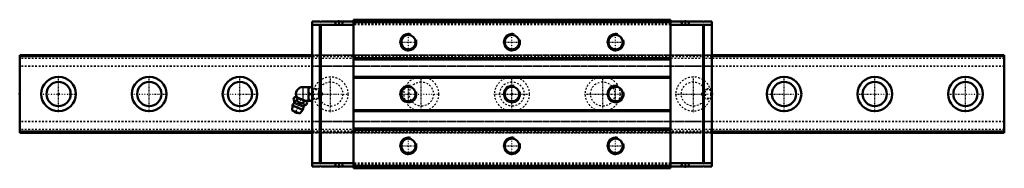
# Model space of a CAD drawing. Header units: millimetres. Extents: x -22 to 548, y -43 to 43.
import ezdxf

# ---------------------------------------------------------------- set-up
doc = ezdxf.new("R2010")
doc.units = ezdxf.units.MM
doc.linetypes.add('Center', pattern=[1.5, 0.45, -0.5, 0.05, -0.5])
doc.linetypes.add('Dashed', pattern=[2, 1, -1])
for name, color, linetype, lineweight in [('2d ConnectionPoints', 7, 'Continuous', 50), ('AM_0', 7, 'Continuous', 50), ('AM_4', 3, 'Continuous', 25), ('AM_5', 3, 'Continuous', 25), ('AM_7', 7, 'Center', 25), ('AM_9', 6, 'Dashed', 25)]:
    doc.layers.add(name, color=color, linetype=linetype, lineweight=lineweight)

# ---------------------------------------------------------------- blocks, each defined once
blk = doc.blocks.new('1_B_M6F_SRN_grease_nipple_joint_0_in_1gtv1e9hvu48olb3a19x75n2j________4')
at = {"layer": 'AM_0'}
for p, q in [((141.45, 4), (146.75, 4)), ((144.75, 4), (144.75, -4)), ((145.25, 0), (146.75, 0)), ((136.03, -3), (136.46, -1.93)), ((137.24, -1.6), (136.46, -1.93)), ((143.63, -4.18), (137.24, -1.6)), ((137.9, -3.76), (138.33, -2.69)), ((141.65, -5.27), (142.08, -4.2)), ((143.17, -4), (146.75, -4)), ((143.52, -6.03), (143.96, -4.96)), ((143.96, -4.96), (143.63, -4.18)), ((135.35, -6.67), (135.15, -9.49)), ((139.64, -11.31), (135.15, -9.49)), ((141.47, -9.14), (135.35, -6.67)), ((139.64, -11.31), (141.47, -9.14))]:
    blk.add_line(p, q, dxfattribs=at)
for points in [[(145.25, 4), (144.96, 3.44), (144.75, 2.85)], [(144.75, 1.15), (144.81, 0.96), (145, 0.47), (145.25, 0)], [(145.25, 0), (144.96, -0.56), (144.75, -1.15)], [(136.03, -3), (136.21, -3.4), (136.43, -3.74), (136.62, -3.91), (136.84, -4), (137.09, -4.01), (137.35, -3.96), (137.9, -3.76)], [(138.33, -2.69), (138.07, -2.21), (137.71, -1.86), (137.41, -1.76), (137.06, -1.75), (136.46, -1.93)], [(137.9, -3.76), (138.33, -4.23), (138.75, -4.62), (139.22, -4.95), (139.64, -5.14), (140.11, -5.26), (140.87, -5.32), (141.65, -5.27)], [(142.08, -4.2), (141.68, -3.79), (141.24, -3.42), (140.72, -3.09), (140.14, -2.85), (139.54, -2.71), (138.92, -2.67), (138.33, -2.69)], [(141.65, -5.27), (141.83, -5.67), (142.05, -6.01), (142.24, -6.18), (142.46, -6.27), (142.71, -6.29), (142.97, -6.24), (143.52, -6.03)], [(143.96, -4.96), (143.7, -4.48), (143.34, -4.14), (143.03, -4.03), (142.68, -4.03), (142.08, -4.2)], [(144.75, -2.85), (144.81, -3.04), (145, -3.53), (145.25, -4)]]:
    blk.add_lwpolyline(points, dxfattribs=at)
for centre, radius, start, end in [((141.45, 0), 4, 90, 207.9876), ((138.41, -7.9), 3.3, 131.9787, 158), ((130.48, -5.29), 6, 4.8448, 22.4522), ((135.67, -4.86), 0.8, 311.9787, 4.8448), ((137.94, -9.07), 1.82, 210.1342, 285.8658), ((138.41, -7.9), 3.3, 338, 4.0213), ((142.5, -7.62), 0.8, 131.1552, 184.0213), ((145.92, -11.53), 6, 113.5334, 131.1552)]:
    blk.add_arc(centre, radius, start, end, dxfattribs=at)
at = {"layer": 'AM_4'}
for p, q in [((141.45, 4), (141.45, -3.3)), ((141.7, -7.67), (136.2, -5.45)), ((141.97, -7.01), (136.46, -4.79))]:
    blk.add_line(p, q, dxfattribs=at)
at = {"layer": 'AM_5', "linetype": 'Dashed'}
blk.add_line((147.29, 3), (147.29, -3), dxfattribs=at)
at = {"layer": 'AM_7'}
blk.add_line((137.09, -11.15), (140.59, -2.5), dxfattribs=at)
at = {"layer": 'AM_9'}
for p, q in [((151.14, 3), (146.75, 3)), ((151.14, 3), (151.14, -3)), ((151.75, 2.39), (151.14, 3)), ((151.75, 2.39), (151.75, -2.39)), ((146.75, -3), (151.14, -3)), ((151.14, -3), (151.75, -2.39))]:
    blk.add_line(p, q, dxfattribs=at)
blk = doc.blocks.new('2_SRN45SLRSSB_M6F1_Slide35_65_0_in_1gtv1e9hvu48olb3a19x75n2j________4')
at = {"layer": 'AM_0'}
for p, q in [((151.35, 42), (146.75, 42)), ((146.75, 42), (146.75, -42)), ((151.35, 40), (146.75, 40)), ((151.35, 42), (151.35, 41.5)), ((151.35, 41.5), (151.85, 42)), ((151.35, 40.5), (151.35, -40.5)), ((151.85, 40), (151.35, 40.5)), ((170.75, 42), (151.85, 42)), ((151.85, -40), (151.85, 40)), ((170.75, 40), (151.85, 40)), ((170.75, 43), (170.75, -43)), ((354.25, 43), (170.75, 43)), ((354.25, 41.5), (170.75, 41.5)), ((354.25, 43), (354.25, -43)), ((354.25, 42), (373.15, 42)), ((354.25, 40), (373.15, 40)), ((373.65, 41.5), (373.15, 42)), ((373.15, 40), (373.65, 40.5)), ((373.15, -40), (373.15, 40)), ((373.65, 42), (373.65, 41.5)), ((373.65, 42), (378.25, 42)), ((373.65, 40.5), (373.65, -40.5)), ((373.65, 40), (378.25, 40)), ((378.25, 42), (378.25, -42)), ((354.25, 20.7), (170.75, 20.7)), ((354.25, 20), (170.75, 20)), ((354.25, 10), (170.75, 10)), ((354.25, 9.3), (170.75, 9.3)), ((354.25, -9.3), (170.75, -9.3)), ((354.25, -10), (170.75, -10)), ((354.25, -20), (170.75, -20)), ((354.25, -20.7), (170.75, -20.7)), ((151.35, -40), (146.75, -40)), ((151.35, -42), (146.75, -42)), ((151.35, -40.5), (151.85, -40)), ((151.85, -42), (151.35, -41.5)), ((151.35, -41.5), (151.35, -42)), ((170.75, -40), (151.85, -40)), ((170.75, -42), (151.85, -42)), ((354.25, -41.5), (170.75, -41.5)), ((354.25, -43), (170.75, -43)), ((354.25, -40), (373.15, -40)), ((354.25, -42), (373.15, -42)), ((373.65, -40.5), (373.15, -40)), ((373.15, -42), (373.65, -41.5)), ((373.65, -40), (378.25, -40)), ((373.65, -41.5), (373.65, -42)), ((373.65, -42), (378.25, -42))]:
    blk.add_line(p, q, dxfattribs=at)
for centre in [(202.5, 30), (262.5, 30), (322.5, 30), (202.5, 0), (262.5, 0), (322.5, 0), (202.5, -30), (262.5, -30), (322.5, -30)]:
    blk.add_circle(centre, 4.19, dxfattribs=at)
at = {"layer": 'AM_5', "linetype": 'Dashed'}
for p, q in [((146.75, 3), (150.75, 3)), ((150.75, -3), (150.75, 3)), ((373.85, 2.46), (374.25, 3)), ((374.25, -3), (374.25, 3)), ((378.25, 3), (374.25, 3)), ((373.85, -2.46), (374.25, -3)), ((378.25, -3), (374.25, -3))]:
    blk.add_line(p, q, dxfattribs=at)
at = {"layer": 'AM_5'}
for centre in [(202.5, 30), (262.5, 30), (322.5, 30), (202.5, 0), (262.5, 0), (322.5, 0), (202.5, -30), (262.5, -30), (322.5, -30)]:
    blk.add_arc(centre, 5, 75, 15, dxfattribs=at)
at = {"layer": 'AM_7'}
for p, q in [((162.25, 42.05), (162.25, 40.95)), ((362.75, 42.05), (362.75, 40.95)), ((202.5, 24.75), (202.5, 35.25)), ((262.5, 24.75), (262.5, 35.25)), ((322.5, 24.75), (322.5, 35.25)), ((197.25, 30), (207.75, 30)), ((257.25, 30), (267.75, 30)), ((317.25, 30), (327.75, 30)), ((197.25, 0), (220.5, 0)), ((202.5, -5.25), (202.5, 5.25)), ((304.5, 0), (327.75, 0)), ((322.5, -5.25), (322.5, 5.25)), ((357, 0), (378.56, 0)), ((202.5, -35.25), (202.5, -24.75)), ((262.5, -35.25), (262.5, -24.75)), ((322.5, -35.25), (322.5, -24.75)), ((197.25, -30), (207.75, -30)), ((257.25, -30), (267.75, -30)), ((317.25, -30), (327.75, -30)), ((162.25, -42.05), (162.25, -40.95)), ((362.75, -42.05), (362.75, -40.95))]:
    blk.add_line(p, q, dxfattribs=at)
at = {"layer": 'AM_9'}
for p, q in [((151.85, 40), (151.35, 40)), ((159.65, 42), (159.65, 41)), ((164.85, 41), (159.65, 41)), ((164.85, 41), (164.85, 42)), ((354.25, 42.79), (170.75, 42.79)), ((354.25, 42.5), (170.75, 42.5)), ((354.25, 42.21), (170.75, 42.21)), ((354.25, 40.79), (170.75, 40.79)), ((354.25, 40.09), (170.75, 40.09)), ((360.15, 42), (360.15, 41)), ((365.35, 41), (360.15, 41)), ((365.35, 41), (365.35, 42)), ((373.15, 40), (373.65, 40)), ((378.25, 22.5), (146.75, 22.5)), ((378.25, 22.41), (146.75, 22.41)), ((378.25, 22.25), (146.75, 22.25)), ((378.25, 21.5), (146.75, 21.5)), ((378.25, 16.09), (146.75, 16.09)), ((378.25, 16), (146.75, 16)), ((147.29, 2.46), (146.75, 3)), ((151.55, 2.46), (147.29, 2.46)), ((147.29, 2.46), (147.29, -2.46)), ((152.97, 0), (151.55, 2.46)), ((151.55, 2.46), (151.55, -2.46)), ((151.55, -2.46), (152.97, 0)), ((373.45, 2.46), (372.03, 0)), ((372.03, 0), (373.45, -2.46)), ((377.71, 2.46), (373.45, 2.46)), ((373.45, 2.46), (373.45, -2.46)), ((378.25, 3), (377.71, 2.46)), ((377.71, 2.46), (377.71, -2.46)), ((146.75, -3), (147.29, -2.46)), ((147.29, -2.46), (151.55, -2.46)), ((373.45, -2.46), (377.71, -2.46)), ((377.71, -2.46), (378.25, -3)), ((378.25, -16), (146.75, -16)), ((378.25, -16.09), (146.75, -16.09)), ((378.25, -21.5), (146.75, -21.5)), ((378.25, -22.25), (146.75, -22.25)), ((378.25, -22.41), (146.75, -22.41)), ((146.75, -22.5), (378.25, -22.5)), ((151.85, -40), (151.35, -40)), ((164.85, -41), (159.65, -41)), ((159.65, -41), (159.65, -42)), ((164.85, -42), (164.85, -41)), ((354.25, -40.09), (170.75, -40.09)), ((354.25, -40.79), (170.75, -40.79)), ((354.25, -42.21), (170.75, -42.21)), ((354.25, -42.5), (170.75, -42.5)), ((354.25, -42.79), (170.75, -42.79)), ((365.35, -41), (360.15, -41)), ((360.15, -41), (360.15, -42)), ((365.35, -42), (365.35, -41)), ((373.15, -40), (373.65, -40))]:
    blk.add_line(p, q, dxfattribs=at)
blk = doc.blocks.new('3_SRN45SLR57022_5_Track_0_in_1gtv1e9hvu48olb3a19x75n2j________4')
at = {"layer": 'AM_0'}
for p, q in [((146.75, 22.5), (-22.5, 22.5)), ((-22.5, 22.5), (-22.5, -22.5)), ((547.5, 22.5), (378.25, 22.5)), ((547.5, 22.5), (547.5, -22.5)), ((-22.5, -22.5), (146.75, -22.5)), ((378.25, -22.5), (547.5, -22.5))]:
    blk.add_line(p, q, dxfattribs=at)
for centre, radius in [((0, 0), 10), ((0, 0), 7), ((52.5, 0), 10), ((52.5, 0), 7), ((105, 0), 10), ((105, 0), 7), ((420, 0), 10), ((420, 0), 7), ((472.5, 0), 10), ((472.5, 0), 7), ((525, 0), 10), ((525, 0), 7)]:
    blk.add_circle(centre, radius, dxfattribs=at)
at = {"layer": 'AM_4'}
for p, q in [((146.75, 21.5), (-22.5, 21.5)), ((547.5, 21.5), (378.25, 21.5)), ((146.75, -21.5), (-22.5, -21.5)), ((547.5, -21.5), (378.25, -21.5))]:
    blk.add_line(p, q, dxfattribs=at)
at = {"layer": 'AM_7'}
for p, q in [((0, -10.5), (0, 10.5)), ((52.5, -10.5), (52.5, 10.5)), ((105, -10.5), (105, 10.5)), ((157.5, -10.5), (157.5, 10.5)), ((210, -10.5), (210, 10.5)), ((262.5, -10.5), (262.5, 10.5)), ((315, -10.5), (315, 10.5)), ((367.5, -10.5), (367.5, 10.5)), ((420, -10.5), (420, 10.5)), ((472.5, -10.5), (472.5, 10.5)), ((525, -10.5), (525, 10.5)), ((-10.5, 0), (10.5, 0)), ((42, 0), (63, 0)), ((94.5, 0), (115.5, 0)), ((136.99, 0), (168, 0)), ((252, 0), (273, 0)), ((409.5, 0), (430.5, 0)), ((462, 0), (483, 0)), ((514.5, 0), (535.5, 0))]:
    blk.add_line(p, q, dxfattribs=at)
at = {"layer": 'AM_9'}
for p, q in [((547.5, 22.41), (-22.5, 22.41)), ((547.5, 22.25), (-22.5, 22.25)), ((547.5, 20.5), (-22.5, 20.5)), ((378.25, 22.5), (146.75, 22.5)), ((378.25, 21.5), (146.75, 21.5)), ((547.5, 16.09), (-22.5, 16.09)), ((547.5, 16), (-22.5, 16)), ((547.5, -16), (-22.5, -16)), ((547.5, -16.09), (-22.5, -16.09)), ((547.5, -20.5), (-22.5, -20.5)), ((547.5, -22.25), (-22.5, -22.25)), ((547.5, -22.41), (-22.5, -22.41)), ((378.25, -21.5), (146.75, -21.5)), ((146.75, -22.5), (378.25, -22.5))]:
    blk.add_line(p, q, dxfattribs=at)
for centre, radius in [((157.5, 0), 10), ((157.5, 0), 7), ((210, 0), 10), ((210, 0), 7), ((262.5, 0), 10), ((262.5, 0), 7), ((315, 0), 10), ((315, 0), 7), ((367.5, 0), 10), ((367.5, 0), 7)]:
    blk.add_circle(centre, radius, dxfattribs=at)

msp = doc.modelspace()

# ---------------------------------------------------------------- linework, layer by layer
at = {"layer": '2d ConnectionPoints'}
for p in [(162.25, 42), (362.75, 42), (-22.5, 0), (0, 0), (0, 0), (146.75, 0), (262.5, 0), (378.25, 0), (162.25, -42), (362.75, -42)]:
    msp.add_point(p, dxfattribs=at)

# ---------------------------------------------------------------- block references
for name in ['2_SRN45SLRSSB_M6F1_Slide35_65_0_in_1gtv1e9hvu48olb3a19x75n2j________4', '3_SRN45SLR57022_5_Track_0_in_1gtv1e9hvu48olb3a19x75n2j________4', '1_B_M6F_SRN_grease_nipple_joint_0_in_1gtv1e9hvu48olb3a19x75n2j________4']:
    msp.add_blockref(name, (0, 0))

doc.saveas('drawing.dxf')
